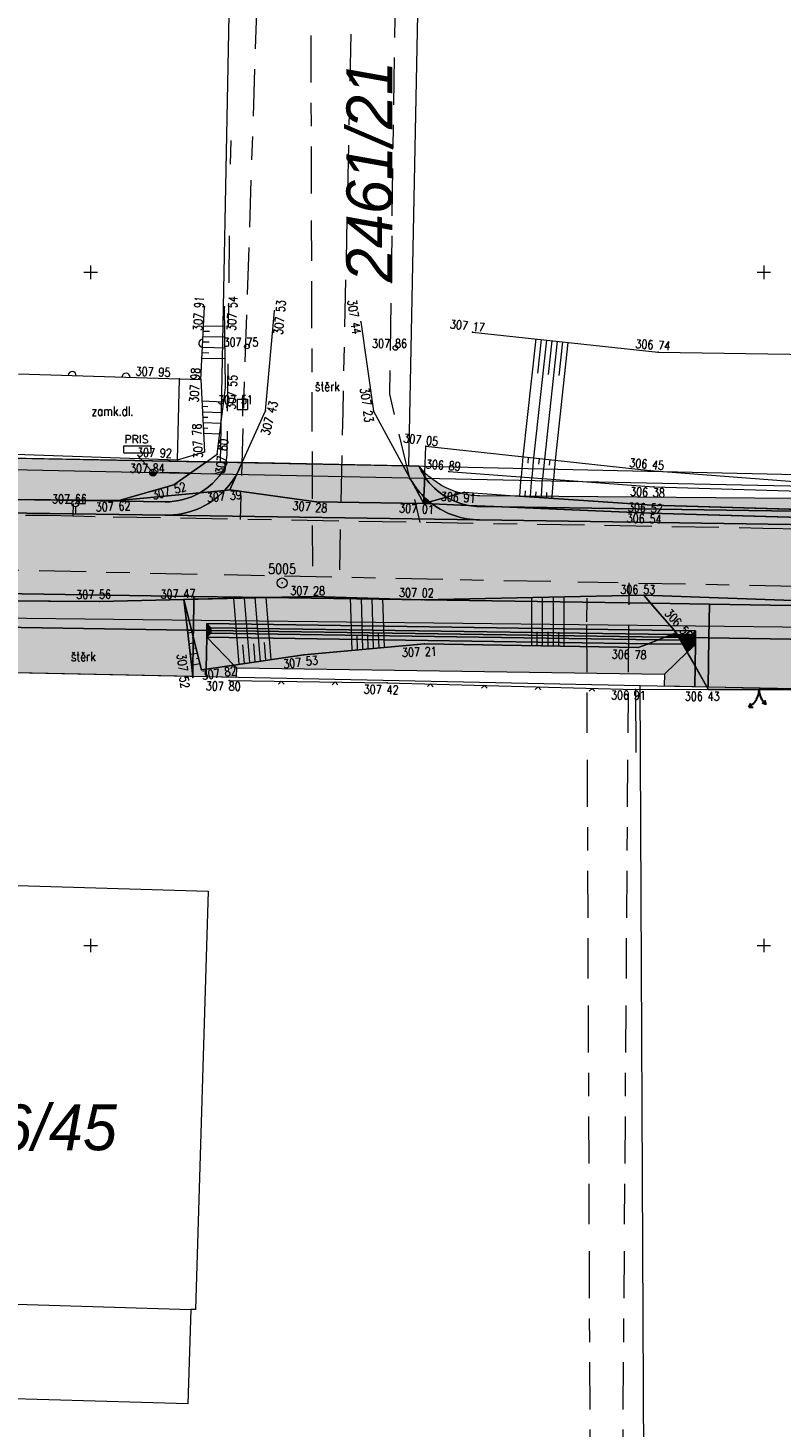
# Model space of a CAD drawing. Header units: metres. Extents: x -457078 to -456448, y -1111280 to -1111132.
# Tile 11 of 35: x -456952 to -456924, y -1111243 to -1111191. Entities that reach past the tile are written whole.
import ezdxf
from ezdxf.enums import TextEntityAlignment as Align

# ---------------------------------------------------------------- set-up
doc = ezdxf.new("R2010")
doc.units = ezdxf.units.M
doc.header["$MEASUREMENT"] = 0
for name, pattern in [('6.1622', [40, 3.5, -3, 7, -3, 3.5, 3.5, -3, 7, -3, 3.5]), ('6.2322', [40, 3.5, -3, 7, -4, 6, -3, 7, -3, 3.5]), ('6.6022', [39, 3.5, -3, 7, -6, -6, 7, -3, 3.5])]:
    doc.linetypes.add(name, pattern=pattern)
doc.layers.get('0').update_dxf_attribs({"lineweight": 13})
for name, color, linetype, lineweight in [('GEOD - VYSKY', 34, 'Continuous', 0), ('GEODETICKE_BODY', 2, 'Continuous', 13), ('HRANICE', 7, 'Continuous', 13), ('Hranice parcel', 9, 'Continuous', 13), ('HRANICE_VSTUP', 4, 'Continuous', 30), ('IS_CEZ_NN_NADZ', 1, 'Continuous', 0), ('IS_CEZ_NN_PODZ', 1, '6.6022', 0), ('IS_SMVAK_KANAL_SPL_TRASA', 32, '6.2322', 0), ('IS_SMVAK_VODA_TRASA', 5, '6.1622', 0), ('KOMUNIKACE', 7, 'Continuous', 13), ('KOMUNIKACE_CHODNIK', 7, 'Continuous', 13), ('Parcelní čísla', 9, 'Continuous', 13), ('PRIP_ODHUMUSOVANI', 31, 'Continuous', 0), ('PRIP_ODSTR_STERK_KOM', 9, 'Continuous', 0), ('PRIP_ODSTR_STERK_SJEZDY', 191, 'Continuous', 0), ('SIT', 5, 'Continuous', 13), ('SITE_ELEKTRIKA', 7, 'Continuous', 13), ('SITE_KANALIZACE', 7, 'Continuous', 13), ('SITE_VODOVOD', 7, 'Continuous', 13), ('SKRYTE_BODY', 7, 'Continuous', 0), ('SRAFY', 7, 'Continuous', 0), ('TEREN', 7, 'Continuous', 13), ('TEXTY_KOMUNIKACE', 7, 'Continuous', 13), ('Vnitřní kresba', 9, 'Continuous', 0), ('VYPNOUT HRANY', 7, 'Continuous', 13), ('VYPNOUT POPISY', 7, 'Continuous', 13), ('VYPNOUT SRAFY', 7, 'Continuous', 0)]:
    doc.layers.add(name, color=color, linetype=linetype, lineweight=lineweight)
doc.styles.add('ROMANS', font='romans.shx')
doc.styles.add('Style-cs_Italics', font='cs_Italics.shx')

# ---------------------------------------------------------------- blocks, each defined once
blk = doc.blocks.new('SIT')
at = {"color": 0, "linetype": 'ByBlock', "lineweight": -2}
for p, q in [((-1, 0), (1, 0)), ((0, 1), (0, -1))]:
    blk.add_line(p, q, dxfattribs=at)
blk = doc.blocks.new('HYDR_P')
at = {"color": 0, "linetype": 'ByBlock', "lineweight": -2}
for p, q in [((-0.5, 0), (-1.5, 0)), ((0.5, 0), (1.5, 0)), ((0, -0.5), (0, -1.5))]:
    blk.add_line(p, q, dxfattribs=at)
blk.add_circle((0, 0), 0.5, dxfattribs=at)
blk.add_point((0, 0), dxfattribs=at)
blk = doc.blocks.new('PRIS')
at = {"color": 0, "linetype": 'ByBlock', "lineweight": -2}
for p, q in [((-2, 0.5), (2, 0.5)), ((-2, -0.5), (-2, 0.5)), ((2, 0.5), (2, -0.5)), ((-2, -0.5), (2, -0.5))]:
    blk.add_line(p, q, dxfattribs=at)
at = {"color": 0, "linetype": 'Continuous', "lineweight": -2, "style": 'ROMANS'}
blk.add_text('PRIS', height=1.2, dxfattribs=at).set_placement((-1.927049, 0.899734))
blk = doc.blocks.new('SAK_PRIP')
at = {"color": 0, "linetype": 'ByBlock', "lineweight": -2}
blk.add_circle((0, 0), 0.35, dxfattribs=at)
blk = doc.blocks.new('SAV')
at = {"color": 0, "linetype": 'ByBlock', "lineweight": -2}
for p, q in [((-0.75, 0.75), (-0.75, -0.75)), ((-0.75, 0.75), (0.75, 0.75)), ((0, 0.75), (0, -1.75)), ((0.75, 0.75), (0.75, -0.75)), ((-0.75, -0.75), (0.75, -0.75))]:
    blk.add_line(p, q, dxfattribs=at)
blk = doc.blocks.new('PB')
at = {"color": 0, "linetype": 'ByBlock', "lineweight": -2}
blk.add_circle((0, 0), 0.75, dxfattribs=at)
blk.add_point((0, 0), dxfattribs=at)
blk = doc.blocks.new('SLOUPB')
at = {"color": 0, "linetype": 'ByBlock', "lineweight": -2}
blk.add_line((-0.5, 0), (0.5, 0), dxfattribs=at)
blk.add_circle((0, 0), 0.5, dxfattribs=at)
for radius in [0.35, 0.2]:
    blk.add_arc((0, 0), radius, 180, 0, dxfattribs=at)
blk = doc.blocks.new('VJEZD')
at = {"color": 0, "linetype": 'ByBlock', "lineweight": -2}
for p, q in [((-1.01, 2.25), (-0.41, 2.06)), ((-1.01, 2.25), (-0.86, 1.63)), ((1.53, 2.61), (0.89, 2.62)), ((1.53, 2.61), (1.25, 2.04))]:
    blk.add_line(p, q, dxfattribs=at)
for centre, start, end in [((-3, 0), 0, 48.5493), ((3, 0), 119.4411, 180)]:
    blk.add_arc(centre, 3, start, end, dxfattribs=at)
blk = doc.blocks.new('PLOTDRAT')
at = {"color": 0, "linetype": 'ByBlock', "lineweight": -2}
for q in [(0.424264, 0.424264), (0.424264, -0.424264)]:
    blk.add_line((0, 0), q, dxfattribs=at)
blk = doc.blocks.new('PLOTZDEN')
at = {"color": 0, "linetype": 'ByBlock', "lineweight": -2}
blk.add_arc((0, 0), 0.6, 270, 90, dxfattribs=at)

msp = doc.modelspace()

# ---------------------------------------------------------------- hatches: boundary and pattern name
at = {"layer": 'PRIP_ODHUMUSOVANI', "ltscale": 0.25}
for points in [[(-456948.957, -1111208.472), (-456952.763, -1111208.432), (-456952.885, -1111208.438), (-456954.436, -1111208.415), (-456954.414, -1111206.937), (-456954.413, -1111206.873), (-456945.703, -1111207.04), (-456946.916, -1111207.892)], [(-456944.916, -1111207.055), (-456945.703, -1111207.04), (-456946.916, -1111207.892), (-456948.957, -1111208.472), (-456945.94, -1111208.185, 0.156192)], [(-456938.151, -1111207.632, 0.073612), (-456937.622, -1111208.334), (-456937.592, -1111207.591, -0.044892), (-456937.807, -1111207.198), (-456938.19, -1111207.19), (-456938.395, -1111207.186), (-456938.151, -1111207.632)], [(-456937.586, -1111207.445), (-456937.592, -1111207.591, 0.112071), (-456936.786, -1111208.35), (-456936.256, -1111208.203, -0.133142)], [(-456937.622, -1111208.334, 0.023616), (-456937.411, -1111208.523), (-456936.786, -1111208.35, -0.112071), (-456937.592, -1111207.591)], [(-456937.411, -1111208.523, 0.010111), (-456937.315, -1111208.597), (-456935.969, -1111208.655, -0.087868), (-456936.786, -1111208.35)], [(-456936.786, -1111208.35, 0.087868), (-456935.969, -1111208.655), (-456934.714, -1111208.708), (-456918.879, -1111208.944), (-456929.148, -1111208.645), (-456934.069, -1111208.31), (-456935.548, -1111208.297, -0.061247), (-456936.256, -1111208.203)], [(-456897.838, -1111209.237), (-456908.149, -1111209.082), (-456910.738, -1111209.065), (-456918.879, -1111208.944), (-456929.148, -1111208.645), (-456934.069, -1111208.31), (-456912.246, -1111208.5), (-456908.127, -1111208.647), (-456901.925, -1111208.59), (-456900.583, -1111208.602), (-456892.604, -1111208.83)], [(-456842.887, -1111210.546, 0.000518), (-456840.82, -1111210.558, 0.039254), (-456839.882, -1111210.489), (-456839.304, -1111209.854, -0.069753), (-456840.817, -1111210.058, -0.002447), (-456850.586, -1111209.961), (-456850.618, -1111209.96), (-456872.492, -1111209.635), (-456874.607, -1111209.676), (-456876.595, -1111209.574), (-456910.738, -1111209.065), (-456915.857, -1111209.032), (-456918.879, -1111208.944), (-456934.714, -1111208.708), (-456929.225, -1111208.942), (-456915.864, -1111209.323), (-456908.116, -1111209.396), (-456897.764, -1111209.691), (-456890.396, -1111209.727), (-456880.375, -1111209.915), (-456874.619, -1111210.041), (-456864.773, -1111209.859), (-456857.351, -1111210.043), (-456848.836, -1111210.281)], [(-456946.185, -1111213.288), (-456946.251, -1111213.287), (-456946.534, -1111212.146), (-456946.168, -1111212.138)], [(-456946.251, -1111213.287), (-456946.405, -1111213.285), (-456946.534, -1111212.146)], [(-456928.32, -1111213.304), (-456945.681, -1111213.045), (-456945.685, -1111213.295), (-456946.185, -1111213.288), (-456946.168, -1111212.138), (-456943.48, -1111212.078), (-456929.203, -1111212.291)], [(-456929.203, -1111212.291), (-456943.48, -1111212.078), (-456941.72, -1111212.039), (-456937.685, -1111212.161), (-456929.461, -1111211.995)], [(-456923.254, -1111213.629), (-456927.039, -1111213.573), (-456927.02, -1111212.323), (-456923.236, -1111212.38)], [(-456945.535, -1111213.298), (-456945.685, -1111213.295), (-456945.681, -1111213.045), (-456945.533, -1111213.198)], [(-456928.428, -1111213.452), (-456945.533, -1111213.198), (-456945.681, -1111213.045), (-456928.32, -1111213.304), (-456928.251, -1111213.383)], [(-456928.674, -1111213.549), (-456945.535, -1111213.298), (-456945.533, -1111213.198), (-456928.428, -1111213.452)], [(-456946.21, -1111214.998), (-456946.405, -1111213.285), (-456946.251, -1111213.287), (-456946.189, -1111213.541)], [(-456946.189, -1111213.541), (-456946.251, -1111213.287), (-456946.185, -1111213.288)], [(-456945.71, -1111215.008), (-456946.21, -1111214.998), (-456946.189, -1111213.541), (-456945.887, -1111214.758), (-456945.706, -1111214.732)], [(-456945.887, -1111214.758), (-456946.189, -1111213.541), (-456946.185, -1111213.288), (-456945.685, -1111213.295), (-456945.689, -1111213.545), (-456945.706, -1111214.732)], [(-456945.706, -1111214.732), (-456945.689, -1111213.545), (-456944.682, -1111214.582)], [(-456945.689, -1111213.545), (-456945.685, -1111213.295), (-456945.535, -1111213.298), (-456945.536, -1111213.398)], [(-456929.288, -1111213.79), (-456945.689, -1111213.545), (-456945.536, -1111213.398), (-456928.92, -1111213.645)], [(-456944.682, -1111214.582), (-456945.689, -1111213.545), (-456929.288, -1111213.79), (-456929.662, -1111213.936), (-456937.606, -1111213.791), (-456942.086, -1111214.203)], [(-456928.92, -1111213.645), (-456945.536, -1111213.398), (-456945.535, -1111213.298), (-456928.674, -1111213.549)], [(-456928.687, -1111214.927), (-456944.577, -1111214.691), (-456944.682, -1111214.582), (-456942.086, -1111214.203), (-456937.606, -1111213.791), (-456929.662, -1111213.936), (-456929.288, -1111213.79), (-456928.011, -1111213.809), (-456927.843, -1111214.107)], [(-456928.011, -1111213.809), (-456929.288, -1111213.79), (-456928.92, -1111213.645), (-456928.096, -1111213.657)], [(-456928.096, -1111213.657), (-456928.92, -1111213.645), (-456928.674, -1111213.549), (-456928.153, -1111213.556)], [(-456928.153, -1111213.556), (-456928.674, -1111213.549), (-456928.428, -1111213.452), (-456928.21, -1111213.456)], [(-456928.21, -1111213.456), (-456928.428, -1111213.452), (-456928.251, -1111213.383)], [(-456927.687, -1111213.463), (-456928.21, -1111213.456), (-456928.251, -1111213.383), (-456928.32, -1111213.304), (-456927.535, -1111213.316)], [(-456927.688, -1111213.563), (-456928.153, -1111213.556), (-456928.21, -1111213.456), (-456927.687, -1111213.463)], [(-456927.69, -1111213.663), (-456928.096, -1111213.657), (-456928.153, -1111213.556), (-456927.688, -1111213.563)], [(-456927.542, -1111213.816), (-456928.011, -1111213.809), (-456928.096, -1111213.657), (-456927.69, -1111213.663)], [(-456927.542, -1111213.816), (-456927.69, -1111213.663), (-456927.688, -1111213.563), (-456927.539, -1111213.566)], [(-456927.539, -1111213.566), (-456927.688, -1111213.563), (-456927.687, -1111213.463), (-456927.535, -1111213.316)], [(-456927.066, -1111215.392), (-456927.119, -1111215.391), (-456927.554, -1111214.619), (-456927.542, -1111213.816), (-456927.539, -1111213.566), (-456927.039, -1111213.573)], [(-456923.282, -1111215.471), (-456927.066, -1111215.392), (-456927.039, -1111213.573), (-456923.254, -1111213.629)], [(-456927.566, -1111215.382), (-456928.694, -1111215.359), (-456928.687, -1111214.927), (-456927.843, -1111214.107), (-456927.554, -1111214.619)], [(-456927.843, -1111214.107), (-456928.011, -1111213.809), (-456927.542, -1111213.816)], [(-456927.554, -1111214.619), (-456927.843, -1111214.107), (-456927.542, -1111213.816)], [(-456944.582, -1111215.032), (-456945.71, -1111215.008), (-456945.706, -1111214.732), (-456944.682, -1111214.582), (-456944.577, -1111214.691)], [(-456927.119, -1111215.391), (-456927.566, -1111215.382), (-456927.554, -1111214.619)]]:
    msp.add_hatch(color=256, dxfattribs=at).paths.add_polyline_path(points)
at = {"layer": 'PRIP_ODHUMUSOVANI', "ltscale": 0.25, "extrusion": (0, 0, -1)}
for points in [[(456944.457, -1111207.253, 0.000001), (456944.457, -1111207.253), (456944.457, -1111207.253, -0.000001), (456944.457, -1111207.253), (456944.373, -1111207.066), (456944.916, -1111207.055, 0.156192), (456945.94, -1111208.185), (456945.028, -1111208.099, -0.085625), (456944.457, -1111207.253), (456944.457, -1111207.253)], [(456944.457, -1111207.253, 0.085625), (456945.028, -1111208.099), (456944.829, -1111208.08)], [(456937.586, -1111207.445, 0.028385), (456937.807, -1111207.198, -0.044892), (456937.592, -1111207.591)], [(456937.622, -1111208.334, 0.073612), (456938.151, -1111207.632), (456937.632, -1111208.584)], [(456937.411, -1111208.523, 0.023616), (456937.622, -1111208.334), (456937.632, -1111208.584)], [(456937.315, -1111208.597, 0.010111), (456937.411, -1111208.523), (456937.632, -1111208.584)], [(456913.486, -1111212.525), (456915.842, -1111212.268), (456922.528, -1111212.241), (456929.461, -1111211.995), (456929.203, -1111212.291), (456927.02, -1111212.323), (456923.236, -1111212.38)], [(456927.039, -1111213.573), (456927.02, -1111212.323), (456929.203, -1111212.291), (456928.32, -1111213.304), (456927.535, -1111213.316), (456927.539, -1111213.566)]]:
    msp.add_hatch(color=256, dxfattribs=at).paths.add_polyline_path(points)
at = {"layer": 'PRIP_ODSTR_STERK_KOM', "ltscale": 0.25, "extrusion": (0, 0, -1)}
for points in [[(456842.887, -1111210.546, 0.00193), (456850.594, -1111210.461), (456935.562, -1111209.196, 0.000003), (456935.562, -1111209.196), (456947.237, -1111209.022, 0.000003), (456947.237, -1111209.022), (456954.943, -1111208.907), (456961.534, -1111208.809), (456962.704, -1111208.858), (456965.866, -1111208.745), (456966.574, -1111208.734), (456968.153, -1111208.71), (456971.207, -1111208.705), (456975.531, -1111208.622), (456979.581, -1111208.589), (456984.267, -1111208.547), (456989.939, -1111208.741), (456994.797, -1111208.74), (456994.986, -1111211.311), (456985.422, -1111211.454), (456979.561, -1111211.541), (456971.759, -1111211.657), (456961.359, -1111211.812), (456953.33, -1111211.931), (456946.166, -1111212.038), (456943.48, -1111212.078), (456941.72, -1111212.039), (456937.685, -1111212.161), (456929.461, -1111211.995), (456922.528, -1111212.241), (456915.842, -1111212.268), (456908.177, -1111212.481), (456897.701, -1111212.697), (456896.336, -1111212.78), (456889.695, -1111212.879), (456885.163, -1111212.946), (456885.085, -1111212.948), (456873.804, -1111213.115, 0.000002), (456873.804, -1111213.115), (456868.114, -1111213.2), (456857.464, -1111213.359), (456850.638, -1111213.46, -0.006468), (456824.73, -1111213.511), (456823.212, -1111213.494), (456825.032, -1111212.424), (456828.356, -1111210.477), (456830.619, -1111208.714), (456832.607, -1111206.389), (456834.673, -1111202.845), (456834.928, -1111203.276), (456834.913, -1111203.348, 0.422533), (456839.746, -1111210.467), (456840.048, -1111210.672)], [(456944.457, -1111207.253, 0.000001), (456944.457, -1111207.253), (456944.829, -1111208.08), (456941.62, -1111208.519), (456937.632, -1111208.584), (456938.151, -1111207.632), (456938.151, -1111207.632), (456938.395, -1111207.186), (456944.373, -1111207.066)], [(456945.94, -1111208.185, 0.135805), (456947.23, -1111208.522), (456952.885, -1111208.438), (456954.703, -1111208.523), (456954.938, -1111208.533), (456954.941, -1111208.757), (456954.943, -1111208.907), (456947.237, -1111209.022), (456947.237, -1111209.022), (456947.237, -1111209.022, -0.208209), (456945.028, -1111208.099)], [(456945.028, -1111208.099, 0.208209), (456947.237, -1111209.022), (456935.562, -1111209.196, 0.158247), (456937.315, -1111208.597), (456937.632, -1111208.584), (456941.62, -1111208.519), (456944.829, -1111208.08)], [(456935.554, -1111208.696, 0.041758), (456935.969, -1111208.655), (456937.315, -1111208.597, -0.158247), (456935.562, -1111209.196), (456935.562, -1111209.196), (456935.562, -1111209.196), (456850.594, -1111210.461, -0.00193), (456842.887, -1111210.546), (456848.836, -1111210.281), (456857.351, -1111210.043), (456864.773, -1111209.859), (456874.619, -1111210.041), (456880.375, -1111209.915), (456890.396, -1111209.727), (456897.764, -1111209.691), (456908.116, -1111209.396), (456915.864, -1111209.323), (456929.225, -1111208.942), (456934.714, -1111208.708)], [(456949.669, -1111212.221), (456946.534, -1111212.146), (456946.168, -1111212.138), (456946.166, -1111212.038), (456953.33, -1111211.931), (456953.334, -1111212.203)]]:
    msp.add_hatch(color=256, dxfattribs=at).paths.add_polyline_path(points)
at = {"layer": 'PRIP_ODSTR_STERK_KOM', "ltscale": 0.25}
for points in [[(-456947.23, -1111208.522, 0.135805), (-456945.94, -1111208.185), (-456948.957, -1111208.472), (-456952.763, -1111208.432), (-456952.885, -1111208.438)], [(-456935.969, -1111208.655, 0.041758), (-456935.554, -1111208.696), (-456934.714, -1111208.708)], [(-456946.168, -1111212.138), (-456946.166, -1111212.038), (-456943.48, -1111212.078)]]:
    msp.add_hatch(color=256, dxfattribs=at).paths.add_polyline_path(points)
at = {"layer": 'PRIP_ODSTR_STERK_SJEZDY', "ltscale": 0.25, "extrusion": (0, 0, -1)}
msp.add_hatch(color=256, dxfattribs=at).paths.add_polyline_path([(456946.405, -1111213.285), (456946.534, -1111212.146), (456949.669, -1111212.221), (456953.334, -1111212.203), (456953.349, -1111213.181)])
at = {"layer": 'PRIP_ODSTR_STERK_SJEZDY', "ltscale": 0.25}
msp.add_hatch(color=256, dxfattribs=at).paths.add_polyline_path([(-456946.21, -1111214.998), (-456953.373, -1111214.851), (-456953.349, -1111213.181), (-456946.405, -1111213.285)])

# ---------------------------------------------------------------- linework, layer by layer
at = {"layer": 'HRANICE', "ltscale": 0.25}
for p, q in [((-456945.906, -1111203.983), (-456945.766, -1111201.285)), ((-456952.678, -1111203.772), (-456946.696, -1111203.961)), ((-456946.696, -1111203.961), (-456945.906, -1111203.983)), ((-456944.854, -1111215.158), (-456938.987, -1111215.238)), ((-456938.987, -1111215.238), (-456929.771, -1111215.494)), ((-456929.771, -1111215.494), (-456927.067, -1111215.483)), ((-456929.771, -1111215.494), (-456929.756, -1111217.835))]:
    msp.add_line(p, q, dxfattribs=at)
at = {"layer": 'Hranice parcel', "ltscale": 0.25}
for p, q in [((-456945.18, -1111207.05), (-456944.6, -1111177.08)), ((-456937.6, -1111177.2), (-456938.19, -1111207.19)), ((-456995.18, -1111206.09), (-456945.18, -1111207.05)), ((-456945.18, -1111207.05), (-456938.19, -1111207.19)), ((-456938.19, -1111207.19), (-456888.24, -1111208.28)), ((-457075.5, -1111211.468), (-456837.84, -1111214.13)), ((-456964.6, -1111214.62), (-456929.59, -1111215.34)), ((-456929.59, -1111215.34), (-456885.12, -1111216.26)), ((-456929.43, -1111250.86), (-456929.59, -1111215.34))]:
    msp.add_line(p, q, dxfattribs=at)
at = {"layer": 'Hranice parcel', "ltscale": 0.25, "flags": 128}
msp.add_lwpolyline([(-456960.67, -1111222.53), (-456945.63, -1111222.98), (-456946.11, -1111238.51), (-456946.28, -1111238.51), (-456946.39, -1111242.02), (-456953.28, -1111241.82), (-456953.16, -1111238.3), (-456961.15, -1111238.05), (-456960.67, -1111222.53)], dxfattribs=at)
at = {"layer": 'HRANICE_VSTUP', "ltscale": 0.25}
msp.add_line((-456927.067, -1111215.483), (-456923.282, -1111215.492), dxfattribs=at)
at = {"layer": 'IS_CEZ_NN_NADZ', "ltscale": 0.25}
for points in [[(-456947.682, -1111207.441), (-456983.405, -1111206.686)], [(-456911.625, -1111208.204), (-456947.682, -1111207.441)]]:
    msp.add_lwpolyline(points, dxfattribs=at)
at = {"layer": 'IS_CEZ_NN_PODZ', "ltscale": 0.25}
for points in [[(-456947.682, -1111207.441), (-456947.14, -1111207.42), (-456945.44, -1111207.48), (-456945.01, -1111207.36), (-456944.93, -1111206.78), (-456944.88, -1111202.02), (-456944.81, -1111195.98), (-456944.77, -1111194.8)], [(-456947.682, -1111207.441), (-456948.46, -1111206.57)]]:
    msp.add_lwpolyline(points, dxfattribs=at)
at = {"layer": 'IS_SMVAK_KANAL_SPL_TRASA', "ltscale": 0.25}
for p, q in [((-456941.875, -1111175.454), (-456941.783, -1111205.033)), ((-456941.783, -1111205.033), (-456941.763, -1111211.294)), ((-456940.637, -1111205.177), (-456940.769, -1111211.315)), ((-456985.91, -1111210.36), (-456936.28, -1111211.41)), ((-456936.28, -1111211.41), (-456886.52, -1111212.37)), ((-456931.57, -1111212.98), (-456931.548, -1111211.501)), ((-456930.332, -1111257.972), (-456930, -1111211.532)), ((-456931.391, -1111257.972), (-456931.571, -1111212.98))]:
    msp.add_line(p, q, dxfattribs=at)
msp.add_lwpolyline([(-456927.229, -1111166.762), (-456939.998, -1111175.412), (-456940.637, -1111205.177)], dxfattribs=at)
at = {"layer": 'IS_SMVAK_VODA_TRASA', "ltscale": 0.25}
for p, q in [((-456944.314, -1111204.948), (-456943.221, -1111172.142)), ((-456944.433, -1111209.174), (-456944.314, -1111204.948)), ((-456937.756, -1111209.289), (-456938.892, -1111204.526)), ((-456950.65, -1111208.58), (-456950.664, -1111209.056))]:
    msp.add_line(p, q, dxfattribs=at)
for points in [[(-456938.892, -1111204.526), (-456938.485, -1111176.245), (-456924.886, -1111167.289), (-456924.886, -1111165.063)], [(-456950.664, -1111209.056), (-456951.54, -1111209.03), (-456994.26, -1111209.06), (-457021.48, -1111207.69), (-457051.51, -1111207.08), (-457075.5, -1111206.603)], [(-456879.08, -1111210.05), (-456882.868, -1111210.293), (-456894.54, -1111210.08), (-456925.04, -1111209.51), (-456949.83, -1111209.08), (-456950.664, -1111209.056)]]:
    msp.add_lwpolyline(points, dxfattribs=at)
at = {"layer": 'KOMUNIKACE', "ltscale": 0.25}
for p, q in [((-456943.509, -1111205.147), (-456943.168, -1111201.433)), ((-456939.97, -1111201.839), (-456939.5, -1111205.159)), ((-456944.373, -1111207.066), (-456943.509, -1111205.147)), ((-456939.5, -1111205.159), (-456938.395, -1111207.186))]:
    msp.add_line(p, q, dxfattribs=at)
at = {"layer": 'KOMUNIKACE_CHODNIK', "ltscale": 0.25}
for p, q in [((-456946.776, -1111206.959), (-456946.696, -1111203.961)), ((-456952.806, -1111206.757), (-456946.776, -1111206.959))]:
    msp.add_line(p, q, dxfattribs=at)
at = {"layer": 'PRIP_ODHUMUSOVANI', "ltscale": 0.25, "flags": 128}
for points in [[(-456952.763, -1111208.432), (-456948.957, -1111208.472), (-456946.916, -1111207.892), (-456945.703, -1111207.04), (-456954.413, -1111206.873), (-456954.414, -1111206.937), (-456954.436, -1111208.415), (-456952.885, -1111208.438)], [(-456934.069, -1111208.31), (-456929.148, -1111208.645), (-456918.879, -1111208.944), (-456910.738, -1111209.065), (-456908.149, -1111209.082), (-456897.838, -1111209.237), (-456892.604, -1111208.83), (-456900.583, -1111208.602), (-456901.925, -1111208.59), (-456908.127, -1111208.647), (-456912.246, -1111208.5)], [(-456946.534, -1111212.146), (-456946.251, -1111213.287), (-456946.185, -1111213.288), (-456946.168, -1111212.138)], [(-456946.534, -1111212.146), (-456946.405, -1111213.285), (-456946.251, -1111213.287)], [(-456929.203, -1111212.291), (-456943.48, -1111212.078), (-456946.168, -1111212.138), (-456946.185, -1111213.288), (-456945.685, -1111213.295), (-456945.681, -1111213.045), (-456928.32, -1111213.304)], [(-456929.203, -1111212.291), (-456929.461, -1111211.995), (-456937.685, -1111212.161), (-456941.72, -1111212.039), (-456943.48, -1111212.078)], [(-456915.842, -1111212.268), (-456922.528, -1111212.241), (-456929.461, -1111211.995), (-456929.203, -1111212.291), (-456927.02, -1111212.323), (-456923.236, -1111212.38), (-456913.486, -1111212.525)], [(-456928.32, -1111213.304), (-456927.535, -1111213.316), (-456927.539, -1111213.566), (-456927.039, -1111213.573), (-456927.02, -1111212.323), (-456929.203, -1111212.291)], [(-456923.254, -1111213.629), (-456923.236, -1111212.38), (-456927.02, -1111212.323), (-456927.039, -1111213.573)], [(-456945.535, -1111213.298), (-456945.533, -1111213.198), (-456945.681, -1111213.045), (-456945.685, -1111213.295)], [(-456928.251, -1111213.383), (-456928.32, -1111213.304), (-456945.681, -1111213.045), (-456945.533, -1111213.198), (-456928.428, -1111213.452)], [(-456928.428, -1111213.452), (-456945.533, -1111213.198), (-456945.535, -1111213.298), (-456928.674, -1111213.549)], [(-456946.21, -1111214.998), (-456946.189, -1111213.541), (-456946.251, -1111213.287), (-456946.405, -1111213.285)], [(-456946.189, -1111213.541), (-456946.185, -1111213.288), (-456946.251, -1111213.287)], [(-456945.887, -1111214.758), (-456946.189, -1111213.541), (-456946.21, -1111214.998), (-456945.71, -1111215.008), (-456945.706, -1111214.732)], [(-456945.685, -1111213.295), (-456946.185, -1111213.288), (-456946.189, -1111213.541), (-456945.887, -1111214.758), (-456945.706, -1111214.732), (-456945.689, -1111213.545)], [(-456944.682, -1111214.582), (-456945.689, -1111213.545), (-456945.706, -1111214.732)], [(-456945.685, -1111213.295), (-456945.689, -1111213.545), (-456945.536, -1111213.398), (-456945.535, -1111213.298)], [(-456928.92, -1111213.645), (-456945.536, -1111213.398), (-456945.689, -1111213.545), (-456929.288, -1111213.79)], [(-456929.662, -1111213.936), (-456929.288, -1111213.79), (-456945.689, -1111213.545), (-456944.682, -1111214.582), (-456942.086, -1111214.203), (-456937.606, -1111213.791)], [(-456928.674, -1111213.549), (-456945.535, -1111213.298), (-456945.536, -1111213.398), (-456928.92, -1111213.645)], [(-456929.662, -1111213.936), (-456937.606, -1111213.791), (-456942.086, -1111214.203), (-456944.682, -1111214.582), (-456944.577, -1111214.691), (-456928.687, -1111214.927), (-456927.843, -1111214.107), (-456928.011, -1111213.809), (-456929.288, -1111213.79)], [(-456928.096, -1111213.657), (-456928.92, -1111213.645), (-456929.288, -1111213.79), (-456928.011, -1111213.809)], [(-456928.153, -1111213.556), (-456928.674, -1111213.549), (-456928.92, -1111213.645), (-456928.096, -1111213.657)], [(-456928.674, -1111213.549), (-456928.153, -1111213.556), (-456928.21, -1111213.456), (-456928.428, -1111213.452)], [(-456928.21, -1111213.456), (-456928.251, -1111213.383), (-456928.428, -1111213.452)], [(-456927.687, -1111213.463), (-456927.535, -1111213.316), (-456928.32, -1111213.304), (-456928.251, -1111213.383), (-456928.21, -1111213.456)], [(-456928.153, -1111213.556), (-456927.688, -1111213.563), (-456927.687, -1111213.463), (-456928.21, -1111213.456)], [(-456928.096, -1111213.657), (-456927.69, -1111213.663), (-456927.688, -1111213.563), (-456928.153, -1111213.556)], [(-456928.011, -1111213.809), (-456927.542, -1111213.816), (-456927.69, -1111213.663), (-456928.096, -1111213.657)], [(-456927.688, -1111213.563), (-456927.69, -1111213.663), (-456927.542, -1111213.816), (-456927.539, -1111213.566)], [(-456927.539, -1111213.566), (-456927.535, -1111213.316), (-456927.687, -1111213.463), (-456927.688, -1111213.563)], [(-456927.119, -1111215.391), (-456927.066, -1111215.392), (-456927.039, -1111213.573), (-456927.539, -1111213.566), (-456927.542, -1111213.816), (-456927.554, -1111214.619)], [(-456927.039, -1111213.573), (-456927.066, -1111215.392), (-456923.282, -1111215.471), (-456923.254, -1111213.629)], [(-456927.843, -1111214.107), (-456928.687, -1111214.927), (-456928.694, -1111215.359), (-456927.566, -1111215.382), (-456927.554, -1111214.619)], [(-456927.843, -1111214.107), (-456927.542, -1111213.816), (-456928.011, -1111213.809)], [(-456927.542, -1111213.816), (-456927.843, -1111214.107), (-456927.554, -1111214.619)], [(-456945.706, -1111214.732), (-456945.71, -1111215.008), (-456944.582, -1111215.032), (-456944.577, -1111214.691), (-456944.682, -1111214.582)], [(-456927.554, -1111214.619), (-456927.566, -1111215.382), (-456927.119, -1111215.391)]]:
    msp.add_lwpolyline(points, close=True, dxfattribs=at)
for points in [[(-456944.916, -1111207.055), (-456945.703, -1111207.04), (-456946.916, -1111207.892), (-456948.957, -1111208.472), (-456945.94, -1111208.185, 0.156192)], [(-456944.457, -1111207.253), (-456944.457, -1111207.253), (-456944.457, -1111207.253), (-456944.457, -1111207.253), (-456944.373, -1111207.066), (-456944.916, -1111207.055, -0.156192), (-456945.94, -1111208.185), (-456945.028, -1111208.099, 0.085625), (-456944.457, -1111207.253), (-456944.457, -1111207.253)], [(-456944.457, -1111207.253, -0.085625), (-456945.028, -1111208.099), (-456944.829, -1111208.08)], [(-456938.151, -1111207.632, 0.073612), (-456937.622, -1111208.334), (-456937.592, -1111207.591, -0.044892), (-456937.807, -1111207.198), (-456938.19, -1111207.19), (-456938.395, -1111207.186), (-456938.151, -1111207.632)], [(-456937.586, -1111207.445, -0.028385), (-456937.807, -1111207.198, 0.044892), (-456937.592, -1111207.591)], [(-456937.586, -1111207.445), (-456937.592, -1111207.591, 0.112071), (-456936.786, -1111208.35), (-456936.256, -1111208.203, -0.133142)], [(-456937.622, -1111208.334, -0.073612), (-456938.151, -1111207.632), (-456937.632, -1111208.584)], [(-456937.622, -1111208.334, 0.023616), (-456937.411, -1111208.523), (-456936.786, -1111208.35, -0.112071), (-456937.592, -1111207.591)], [(-456937.411, -1111208.523, -0.023616), (-456937.622, -1111208.334), (-456937.632, -1111208.584)], [(-456937.315, -1111208.597, -0.010111), (-456937.411, -1111208.523), (-456937.632, -1111208.584)], [(-456937.411, -1111208.523, 0.010111), (-456937.315, -1111208.597), (-456935.969, -1111208.655, -0.087868), (-456936.786, -1111208.35)], [(-456936.786, -1111208.35, 0.087868), (-456935.969, -1111208.655), (-456934.714, -1111208.708), (-456918.879, -1111208.944), (-456929.148, -1111208.645), (-456934.069, -1111208.31), (-456935.548, -1111208.297, -0.061247), (-456936.256, -1111208.203)], [(-456842.887, -1111210.546, 0.000518), (-456840.82, -1111210.558, 0.039254), (-456839.882, -1111210.489), (-456839.304, -1111209.854, -0.069753), (-456840.817, -1111210.058, -0.002447), (-456850.586, -1111209.961), (-456850.618, -1111209.96), (-456872.492, -1111209.635), (-456874.607, -1111209.676), (-456876.595, -1111209.574), (-456910.738, -1111209.065), (-456915.857, -1111209.032), (-456918.879, -1111208.944), (-456934.714, -1111208.708), (-456929.225, -1111208.942), (-456915.864, -1111209.323), (-456908.116, -1111209.396), (-456897.764, -1111209.691), (-456890.396, -1111209.727), (-456880.375, -1111209.915), (-456874.619, -1111210.041), (-456864.773, -1111209.859), (-456857.351, -1111210.043), (-456848.836, -1111210.281)]]:
    msp.add_lwpolyline(points, format="xyb", close=True, dxfattribs=at)
at = {"layer": 'PRIP_ODSTR_STERK_KOM', "ltscale": 0.25, "flags": 128}
for points in [[(-456944.457, -1111207.253, -0.000001), (-456944.457, -1111207.253), (-456944.829, -1111208.08), (-456941.62, -1111208.519), (-456937.632, -1111208.584), (-456938.151, -1111207.632), (-456938.151, -1111207.632), (-456938.395, -1111207.186), (-456944.373, -1111207.066)], [(-456945.94, -1111208.185, -0.135805), (-456947.23, -1111208.522), (-456952.885, -1111208.438), (-456954.703, -1111208.523), (-456954.938, -1111208.533), (-456954.941, -1111208.757), (-456954.943, -1111208.907), (-456947.237, -1111209.022), (-456947.237, -1111209.022), (-456947.237, -1111209.022, 0.208209), (-456945.028, -1111208.099)], [(-456947.23, -1111208.522, 0.135805), (-456945.94, -1111208.185), (-456948.957, -1111208.472), (-456952.763, -1111208.432), (-456952.885, -1111208.438)], [(-456945.028, -1111208.099, -0.208209), (-456947.237, -1111209.022), (-456935.562, -1111209.196, -0.158247), (-456937.315, -1111208.597), (-456937.632, -1111208.584), (-456941.62, -1111208.519), (-456944.829, -1111208.08)], [(-456935.554, -1111208.696, -0.041758), (-456935.969, -1111208.655), (-456937.315, -1111208.597, 0.158247), (-456935.562, -1111209.196), (-456935.562, -1111209.196), (-456935.562, -1111209.196), (-456850.594, -1111210.461, 0.00193), (-456842.887, -1111210.546), (-456848.836, -1111210.281), (-456857.351, -1111210.043), (-456864.773, -1111209.859), (-456874.619, -1111210.041), (-456880.375, -1111209.915), (-456890.396, -1111209.727), (-456897.764, -1111209.691), (-456908.116, -1111209.396), (-456915.864, -1111209.323), (-456929.225, -1111208.942), (-456934.714, -1111208.708)], [(-456935.969, -1111208.655, 0.041758), (-456935.554, -1111208.696), (-456934.714, -1111208.708)]]:
    msp.add_lwpolyline(points, format="xyb", close=True, dxfattribs=at)
for points in [[(-456850.594, -1111210.461), (-456935.562, -1111209.196, -0.000003), (-456935.562, -1111209.196), (-456947.237, -1111209.022, -0.000003), (-456947.237, -1111209.022), (-456954.943, -1111208.907)], [(-456953.33, -1111211.931), (-456946.166, -1111212.038), (-456943.48, -1111212.078), (-456941.72, -1111212.039), (-456937.685, -1111212.161), (-456929.461, -1111211.995), (-456922.528, -1111212.241), (-456915.842, -1111212.268), (-456908.177, -1111212.481), (-456897.701, -1111212.697), (-456896.336, -1111212.78), (-456889.695, -1111212.879), (-456885.163, -1111212.946), (-456885.085, -1111212.948), (-456873.804, -1111213.115, -0.000002)]]:
    msp.add_lwpolyline(points, format="xyb", dxfattribs=at)
for points in [[(-456949.669, -1111212.221), (-456946.534, -1111212.146), (-456946.168, -1111212.138), (-456946.166, -1111212.038), (-456953.33, -1111211.931), (-456953.334, -1111212.203)], [(-456943.48, -1111212.078), (-456946.166, -1111212.038), (-456946.168, -1111212.138)]]:
    msp.add_lwpolyline(points, close=True, dxfattribs=at)
at = {"layer": 'PRIP_ODSTR_STERK_SJEZDY', "ltscale": 0.25, "flags": 128}
for points in [[(-456946.534, -1111212.146), (-456949.669, -1111212.221), (-456953.334, -1111212.203), (-456953.349, -1111213.181), (-456946.405, -1111213.285)], [(-456946.405, -1111213.285), (-456953.349, -1111213.181), (-456953.373, -1111214.851), (-456946.21, -1111214.998)]]:
    msp.add_lwpolyline(points, close=True, dxfattribs=at)
at = {"layer": 'SKRYTE_BODY', "ltscale": 0.25}
for p in [(-456945.766, -1111201.285), (-456945.023, -1111201.279), (-456943.168, -1111201.433), (-456939.97, -1111201.839), (-456935.814, -1111202.223), (-456928.926, -1111202.968), (-456928.926, -1111202.968), (-456946.696, -1111203.961), (-456946.696, -1111203.961), (-456945.906, -1111203.983), (-456945.906, -1111203.983), (-456944.994, -1111204.277), (-456943.509, -1111205.147), (-456939.5, -1111205.159), (-456937.546, -1111206.459), (-456937.546, -1111206.459), (-456946.776, -1111206.959), (-456946.776, -1111206.959), (-456946.776, -1111206.959), (-456945.775, -1111206.672), (-456945.775, -1111206.672), (-456945.299, -1111206.756), (-456947.682, -1111207.441), (-456936.695, -1111207.394), (-456929.217, -1111207.361), (-456929.217, -1111207.361), (-456946.916, -1111207.892), (-456946.916, -1111207.892), (-456929.089, -1111207.965), (-456948.957, -1111208.472), (-456948.957, -1111208.472), (-456944.829, -1111208.08), (-456944.829, -1111208.08), (-456941.62, -1111208.519), (-456937.632, -1111208.584), (-456937.632, -1111208.584), (-456937.632, -1111208.584), (-456937.632, -1111208.584), (-456936.132, -1111208.169), (-456936.132, -1111208.169), (-456929.225, -1111208.942), (-456929.148, -1111208.645), (-456949.669, -1111212.221), (-456946.534, -1111212.146), (-456946.534, -1111212.146), (-456946.534, -1111212.146), (-456941.72, -1111212.039), (-456937.685, -1111212.161), (-456929.461, -1111211.995), (-456929.461, -1111211.995), (-456937.606, -1111213.791), (-456928.251, -1111213.383), (-456928.251, -1111213.383), (-456942.086, -1111214.203), (-456929.662, -1111213.936), (-456929.662, -1111213.936), (-456945.887, -1111214.758), (-456945.887, -1111214.758), (-456946.205, -1111215.044), (-456944.854, -1111215.158), (-456938.987, -1111215.238), (-456929.771, -1111215.494), (-456927.067, -1111215.483)]:
    msp.add_point(p, dxfattribs=at)
at = {"layer": 'SRAFY', "ltscale": 0.25}
for p, q in [((-456945.813, -1111202.184), (-456945.581, -1111202.188)), ((-456945.802, -1111201.984), (-456945.016, -1111202)), ((-456945.844, -1111202.783), (-456945.008, -1111202.801)), ((-456945.833, -1111202.583), (-456945.595, -1111202.588)), ((-456945.823, -1111202.383), (-456945.012, -1111202.401)), ((-456933.471, -1111202.476), (-456933.944, -1111206.849)), ((-456933.073, -1111202.519), (-456933.547, -1111206.892)), ((-456933.272, -1111202.498), (-456933.407, -1111203.747)), ((-456932.676, -1111202.562), (-456933.149, -1111206.935)), ((-456932.874, -1111202.541), (-456933.01, -1111203.79)), ((-456932.278, -1111202.605), (-456932.751, -1111206.978)), ((-456932.477, -1111202.584), (-456932.612, -1111203.833)), ((-456945.864, -1111203.183), (-456945.004, -1111203.201)), ((-456945.854, -1111202.983), (-456945.608, -1111202.988)), ((-456945.867, -1111204.775), (-456945.059, -1111204.805)), ((-456945.858, -1111204.975), (-456945.646, -1111204.983)), ((-456945.848, -1111205.176), (-456945.108, -1111205.203)), ((-456945.838, -1111205.376), (-456945.646, -1111205.383)), ((-456945.828, -1111205.577), (-456945.157, -1111205.601)), ((-456945.819, -1111205.777), (-456945.646, -1111205.784)), ((-456945.809, -1111205.978), (-456945.206, -1111206)), ((-456933.944, -1111206.849), (-456934.013, -1111207.595)), ((-456933.745, -1111206.871), (-456933.765, -1111207.084)), ((-456933.547, -1111206.892), (-456933.614, -1111207.625)), ((-456933.348, -1111206.914), (-456933.367, -1111207.123)), ((-456933.149, -1111206.935), (-456933.215, -1111207.655)), ((-456932.95, -1111206.957), (-456932.969, -1111207.162)), ((-456932.751, -1111206.978), (-456932.816, -1111207.685)), ((-456934.064, -1111208.31), (-456934.013, -1111207.595)), ((-456933.663, -1111208.313), (-456933.614, -1111207.625)), ((-456933.262, -1111208.317), (-456933.215, -1111207.655)), ((-456932.861, -1111208.32), (-456932.816, -1111207.685)), ((-456934.064, -1111208.31), (-456934.064, -1111208.31)), ((-456933.863, -1111208.311), (-456933.85, -1111208.12)), ((-456933.462, -1111208.315), (-456933.451, -1111208.148)), ((-456933.062, -1111208.318), (-456933.052, -1111208.176))]:
    msp.add_line(p, q, dxfattribs=at)
at = {"layer": 'TEREN', "ltscale": 0.25}
for p, q in [((-456944.994, -1111204.277), (-456945.023, -1111201.279)), ((-456935.814, -1111202.223), (-456928.926, -1111202.968)), ((-456928.926, -1111202.968), (-456915.674, -1111203.172)), ((-456945.906, -1111203.983), (-456945.775, -1111206.672)), ((-456945.299, -1111206.756), (-456944.994, -1111204.277)), ((-456937.586, -1111207.445), (-456937.546, -1111206.459)), ((-456937.546, -1111206.459), (-456929.217, -1111207.361)), ((-456946.776, -1111206.959), (-456945.775, -1111206.672)), ((-456945.703, -1111207.04), (-456945.299, -1111206.756)), ((-456936.695, -1111207.394), (-456929.089, -1111207.965)), ((-456929.217, -1111207.361), (-456915.862, -1111208.371)), ((-456929.089, -1111207.965), (-456915.862, -1111208.371))]:
    msp.add_line(p, q, dxfattribs=at)
at = {"layer": 'Vnitřní kresba', "ltscale": 0.25}
msp.add_line((-456953.16, -1111238.3), (-456946.28, -1111238.51), dxfattribs=at)
at = {"layer": 'VYPNOUT HRANY', "ltscale": 0.25}
for p, q in [((-456946.916, -1111207.892), (-456945.703, -1111207.04)), ((-456944.829, -1111208.08), (-456944.373, -1111207.066)), ((-456938.395, -1111207.186), (-456937.632, -1111208.584)), ((-456937.632, -1111208.584), (-456937.586, -1111207.445)), ((-456948.957, -1111208.472), (-456946.916, -1111207.892)), ((-456952.763, -1111208.432), (-456948.957, -1111208.472)), ((-456948.957, -1111208.472), (-456944.829, -1111208.08)), ((-456944.829, -1111208.08), (-456941.62, -1111208.519)), ((-456941.62, -1111208.519), (-456937.632, -1111208.584)), ((-456937.632, -1111208.584), (-456936.132, -1111208.169)), ((-456937.632, -1111208.584), (-456929.225, -1111208.942)), ((-456936.132, -1111208.169), (-456934.069, -1111208.31)), ((-456934.069, -1111208.31), (-456929.148, -1111208.645)), ((-456929.225, -1111208.942), (-456915.864, -1111209.323)), ((-456929.148, -1111208.645), (-456915.857, -1111209.032)), ((-456954.349, -1111212.198), (-456949.669, -1111212.221)), ((-456949.669, -1111212.221), (-456946.534, -1111212.146)), ((-456946.534, -1111212.146), (-456941.72, -1111212.039)), ((-456946.534, -1111212.146), (-456945.887, -1111214.758)), ((-456946.534, -1111212.146), (-456946.205, -1111215.044)), ((-456941.72, -1111212.039), (-456937.685, -1111212.161)), ((-456937.685, -1111212.161), (-456929.461, -1111211.995)), ((-456929.461, -1111211.995), (-456922.528, -1111212.241)), ((-456929.461, -1111211.995), (-456928.251, -1111213.383)), ((-456942.086, -1111214.203), (-456937.606, -1111213.791)), ((-456937.606, -1111213.791), (-456929.662, -1111213.936)), ((-456929.662, -1111213.936), (-456928.251, -1111213.383)), ((-456927.067, -1111215.483), (-456928.251, -1111213.383)), ((-456945.887, -1111214.758), (-456942.086, -1111214.203))]:
    msp.add_line(p, q, dxfattribs=at)
at = {"layer": 'VYPNOUT SRAFY', "ltscale": 0.25}
for p, q in [((-456933.864, -1111208.324), (-456933.863, -1111208.311)), ((-456933.665, -1111208.337), (-456933.663, -1111208.313)), ((-456933.465, -1111208.351), (-456933.462, -1111208.315)), ((-456933.266, -1111208.364), (-456933.262, -1111208.317)), ((-456933.066, -1111208.378), (-456933.062, -1111208.318)), ((-456932.866, -1111208.392), (-456932.861, -1111208.32)), ((-456944.483, -1111214.553), (-456944.688, -1111212.105)), ((-456944.087, -1111214.495), (-456944.288, -1111212.096)), ((-456943.69, -1111214.437), (-456943.887, -1111212.087)), ((-456943.294, -1111214.379), (-456943.486, -1111212.078)), ((-456940.288, -1111214.038), (-456940.348, -1111212.08)), ((-456939.889, -1111214.001), (-456939.947, -1111212.093)), ((-456939.49, -1111213.964), (-456939.547, -1111212.105)), ((-456939.09, -1111213.928), (-456939.146, -1111212.117)), ((-456933.613, -1111213.864), (-456933.614, -1111212.079)), ((-456933.213, -1111213.871), (-456933.214, -1111212.071)), ((-456932.813, -1111213.878), (-456932.814, -1111212.063)), ((-456932.413, -1111213.886), (-456932.414, -1111212.055)), ((-456946.23, -1111213.372), (-456946.392, -1111213.401)), ((-456946.134, -1111213.761), (-456946.346, -1111213.799)), ((-456946.182, -1111213.566), (-456946.228, -1111213.574)), ((-456943.888, -1111214.466), (-456943.945, -1111213.795)), ((-456943.492, -1111214.408), (-456943.547, -1111213.751)), ((-456940.088, -1111214.019), (-456940.105, -1111213.474)), ((-456939.689, -1111213.983), (-456939.705, -1111213.451)), ((-456939.29, -1111213.946), (-456939.306, -1111213.429)), ((-456933.413, -1111213.868), (-456933.413, -1111213.353)), ((-456933.013, -1111213.875), (-456933.013, -1111213.356)), ((-456932.613, -1111213.882), (-456932.613, -1111213.359)), ((-456946.038, -1111214.15), (-456946.301, -1111214.197)), ((-456946.086, -1111213.955), (-456946.147, -1111213.966)), ((-456944.285, -1111214.524), (-456944.342, -1111213.839)), ((-456945.941, -1111214.539), (-456946.256, -1111214.595)), ((-456945.989, -1111214.344), (-456946.065, -1111214.358))]:
    msp.add_line(p, q, dxfattribs=at)

# ---------------------------------------------------------------- block references
at = {"layer": 'GEODETICKE_BODY', "ltscale": 0.25, "xscale": 0.25, "yscale": 0.25, "zscale": 0.25}
msp.add_blockref('PB', (-456942.891, -1111211.537), dxfattribs=at)
at = {"layer": 'HRANICE', "ltscale": 0.25, "xscale": 0.25, "yscale": 0.25, "zscale": 0.25}
for name, p, rotation in [('PLOTZDEN', (-456945.836, -1111202.634), 177.0295695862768), ('PLOTZDEN', (-456950.687, -1111203.835), 88.19035420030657), ('PLOTZDEN', (-456948.687, -1111203.898), 88.19035420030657), ('PLOTDRAT', (-456942.92, -1111215.184), 269.2187867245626), ('PLOTDRAT', (-456940.921, -1111215.212), 269.2187867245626), ('PLOTDRAT', (-456937.378, -1111215.283), 268.4088597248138), ('PLOTDRAT', (-456935.379, -1111215.338), 268.4088597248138), ('PLOTDRAT', (-456933.379, -1111215.394), 268.4088597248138), ('PLOTDRAT', (-456931.38, -1111215.449), 268.4088597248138)]:
    msp.add_blockref(name, p, dxfattribs=dict(at, rotation=rotation))
at = {"layer": 'HRANICE_VSTUP', "ltscale": 0.25, "xscale": 0.25, "yscale": 0.25, "zscale": 0.25, "rotation": 180.6531777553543}
msp.add_blockref('VJEZD', (-456925.175, -1111215.488), dxfattribs=at)
at = {"layer": 'SIT', "ltscale": 0.25, "xscale": 0.25, "yscale": 0.25, "zscale": 0.25}
for p in [(-456950, -1111200), (-456925, -1111200), (-456950, -1111225), (-456925, -1111225)]:
    msp.add_blockref('SIT', p, dxfattribs=at)
at = {"layer": 'SITE_ELEKTRIKA', "ltscale": 0.25, "xscale": 0.25, "yscale": 0.25, "zscale": 0.25}
for name, p in [('PRIS', (-456948.267, -1111206.575)), ('SLOUPB', (-456947.682, -1111207.441))]:
    msp.add_blockref(name, p, dxfattribs=at)
at = {"layer": 'SITE_KANALIZACE', "ltscale": 0.25, "xscale": 0.25, "yscale": 0.25, "zscale": 0.25}
for p in [(-456944.199, -1111202.753), (-456938.681, -1111202.808)]:
    msp.add_blockref('SAK_PRIP', p, dxfattribs=at)
at = {"layer": 'SITE_VODOVOD', "ltscale": 0.25, "xscale": 0.25, "yscale": 0.25, "zscale": 0.25}
for name, p in [('SAV', (-456944.365, -1111204.903)), ('HYDR_P', (-456950.568, -1111208.581))]:
    msp.add_blockref(name, p, dxfattribs=at)

# ---------------------------------------------------------------- texts
at = {"layer": 'GEOD - VYSKY', "style": 'ROMANS', "width": 0.8}
for s, rotation, p in [('307 91 ', 87.0296, (-456945.825, -1111201.449)), ('307 54 ', 87.0296, (-456944.574, -1111201.446)), ('307 53 ', 84.7541, (-456942.806, -1111201.597)), ('307 44 ', 278.0576, (-456940.359, -1111201.769)), ('307 17 ', 353.8269, (-456935.938, -1111202.159)), ('306 74 ', 356.4725, (-456929.043, -1111202.861)), ('307 95 ', 357.8562, (-456947.6, -1111203.863)), ('307 98 ', 87.0296, (-456945.963, -1111204.11)), ('307 55 ', 86.7701, (-456944.58, -1111204.369)), ('307 43 ', 75.262, (-456943.179, -1111205.368)), ('307 23 ', 278.0576, (-456939.892, -1111205.039)), ('307 78 ', 92.7891, (-456945.873, -1111206.166)), ('307 60 ', 82.986, (-456944.951, -1111206.763)), ('307 05 ', 353.8192, (-456937.67, -1111206.395)), ('307 92 ', 358.0814, (-456947.548, -1111206.866)), ('306 89 ', 355.7067, (-456936.827, -1111207.334)), ('306 45 ', 354.7471, (-456929.275, -1111207.295)), ('307 52 ', 15.8638, (-456946.96, -1111208.251)), ('306 38 ', 356.9743, (-456929.239, -1111208.333)), ('307 62 ', 2.4112, (-456949.071, -1111208.852)), ('307 39 ', 5.4246, (-456944.929, -1111208.466)), ('307 28 ', 355.6382, (-456941.778, -1111208.883)), ('306 91 ', 356.101, (-456936.273, -1111208.524)), ('306 52 ', 357.2166, (-456929.318, -1111208.914)), ('307 01 ', 357.5616, (-456937.815, -1111208.952)), ('306 54 ', 357.9641, (-456929.362, -1111209.312)), ('307 28 ', 359.7707, (-456941.85, -1111211.988)), ('306 53 ', 359.5621, (-456929.591, -1111211.944)), ('307 56 ', 0.5444, (-456949.8, -1111212.122)), ('307 47 ', 1.3219, (-456946.665, -1111212.099)), ('307 02 ', 359.7123, (-456937.814, -1111212.06)), ('306 56 ', 311.0805, (-456928.221, -1111213.234)), ('307 53 ', 6.7808, (-456942.099, -1111214.625)), ('307 21 ', 2.1043, (-456937.697, -1111214.253)), ('306 78 ', 358.9543, (-456929.914, -1111214.36)), ('307 52 ', 276.4769, (-456946.713, -1111214.914)), ('307 82 ', 8.3073, (-456945.119, -1111215.03)), ('307 80 ', 359.2188, (-456944.989, -1111215.531)), ('307 42 ', 358.8138, (-456939.126, -1111215.66)), ('306 91 ', 359.321, (-456929.943, -1111215.867)), ('306 43 ', 0.0484, (-456927.197, -1111215.908))]:
    msp.add_text(s, height=0.325, rotation=rotation, dxfattribs=at).set_placement(p, align=Align.CENTER)
for s, p in [('307 75 ', (-456944.329, -1111202.753)), ('307 86 ', (-456938.811, -1111202.808)), ('307 51 ', (-456944.532, -1111204.903)), ('307 84 ', (-456947.806, -1111207.441)), ('307 66 ', (-456950.698, -1111208.581))]:
    msp.add_text(s, height=0.325, dxfattribs=at).set_placement(p, align=Align.CENTER)
at = {"layer": 'GEODETICKE_BODY', "style": 'ROMANS', "width": 0.8}
msp.add_text('5005', height=0.375, dxfattribs=at).set_placement((-456942.891, -1111211.199), align=Align.CENTER)
at = {"layer": 'Parcelní čísla', "style": 'Style-cs_Italics'}
msp.add_text('2461/21', height=1.7, rotation=90, dxfattribs=at).set_placement((-456938.8, -1111200.37))
msp.add_text('2496/45', height=1.7, dxfattribs=at).set_placement((-456953.134, -1111232.6), align=Align.CENTER)
at = {"layer": 'TEXTY_KOMUNIKACE', "style": 'ROMANS', "width": 0.8}
for s, p in [('štěrk', (-456941.209, -1111204.412)), ('zamk.dl.', (-456949.185, -1111205.329))]:
    msp.add_text(s, height=0.35, dxfattribs=at).set_placement(p, align=Align.CENTER)
at = {"layer": 'VYPNOUT POPISY', "style": 'ROMANS', "width": 0.8}
msp.add_text('štěrk', height=0.35, dxfattribs=at).set_placement((-456950.274, -1111214.443), align=Align.CENTER)

doc.saveas('drawing.dxf')
